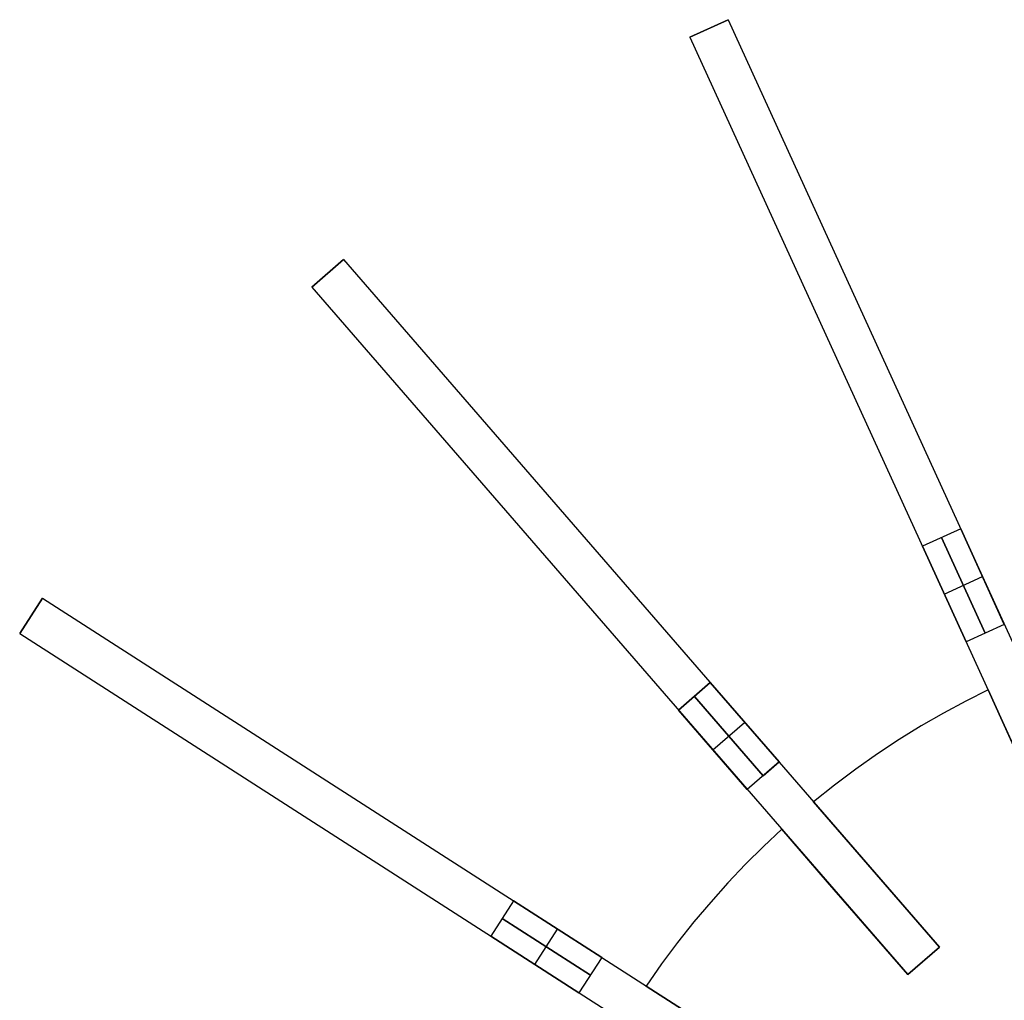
# Model space of a CAD drawing. Header units: millimetres. Extents: x 275 to 1185, y -315 to 588.
# Tile 7 of 15: x 344 to 625, y 273 to 553. Entities that reach past the tile are written whole.
import ezdxf

# ---------------------------------------------------------------- set-up
doc = ezdxf.new("R2010")
doc.units = ezdxf.units.MM

msp = doc.modelspace()

# ---------------------------------------------------------------- linework, layer by layer
for points in [[(546.44, 553.07), (535.53, 548.08)], [(546.44, 553.07), (535.53, 548.08)], [(535.53, 548.08), (546.44, 553.07)], [(546.44, 553.07), (654.45, 316.56)], [(535.53, 548.08), (643.54, 311.58)], [(436.57, 484.49), (427.5, 476.63)], [(436.57, 484.49), (427.5, 476.63)], [(427.5, 476.63), (436.57, 484.49)], [(436.57, 484.49), (606.84, 287.99)], [(427.5, 476.63), (597.77, 280.13)], [(612.91, 407.53), (601.99, 402.54)], [(612.91, 407.53), (601.99, 402.54)], [(625.37, 380.24), (612.91, 407.53)], [(612.91, 407.53), (625.37, 380.24)], [(601.99, 402.54), (614.46, 375.25)], [(614.46, 375.25), (601.99, 402.54)], [(607.45, 405.03), (619.92, 377.75)], [(619.92, 377.75), (607.45, 405.03)], [(608.23, 388.9), (619.14, 393.88)], [(608.23, 388.9), (619.14, 393.88)], [(350.47, 387.73), (343.99, 377.64)], [(350.47, 387.73), (343.99, 377.64)], [(343.99, 377.64), (350.47, 387.73)], [(350.47, 387.73), (569.2, 247.17)], [(625.37, 380.24), (614.46, 375.25)], [(625.37, 380.24), (614.46, 375.25)], [(343.99, 377.64), (562.71, 237.07)], [(541.35, 363.57), (532.28, 355.71)], [(541.35, 363.57), (532.28, 355.71)], [(532.28, 355.71), (541.35, 363.57)], [(561, 340.9), (541.35, 363.57)], [(541.35, 363.57), (561, 340.9)], [(620.72, 361.54), (614.33, 358.32), (607.97, 354.89), (601.64, 351.22), (595.35, 347.33), (589.12, 343.22), (582.96, 338.88), (576.87, 334.3), (570.87, 329.5)], [(620.72, 361.54), (614.33, 358.32), (607.97, 354.89), (601.64, 351.22), (595.35, 347.33), (589.12, 343.22), (582.96, 338.88), (576.87, 334.3), (570.87, 329.5)], [(620.72, 361.54), (614.33, 358.32), (607.97, 354.89), (601.64, 351.22), (595.35, 347.33), (589.12, 343.22), (582.96, 338.88), (576.87, 334.3), (570.87, 329.5)], [(620.72, 361.54), (614.33, 358.32), (607.97, 354.89), (601.64, 351.22), (595.35, 347.33), (589.12, 343.22), (582.96, 338.88), (576.87, 334.3), (570.87, 329.5)], [(620.72, 361.54), (614.33, 358.32), (607.97, 354.89), (601.64, 351.22), (595.35, 347.33), (589.12, 343.22), (582.96, 338.88), (576.87, 334.3), (570.87, 329.5)], [(620.72, 361.54), (614.33, 358.32), (607.97, 354.89), (601.64, 351.22), (595.35, 347.33), (589.12, 343.22), (582.96, 338.88), (576.87, 334.3), (570.87, 329.5)], [(620.72, 361.54), (629, 343.42)], [(629, 343.42), (620.72, 361.54)], [(620.72, 361.54), (629, 343.42)], [(629, 343.42), (620.72, 361.54)], [(536.82, 359.64), (556.46, 336.97)], [(556.46, 336.97), (536.82, 359.64)], [(532.28, 355.71), (551.93, 333.04)], [(551.93, 333.04), (532.28, 355.71)], [(542.1, 344.37), (551.17, 352.23)], [(542.1, 344.37), (551.17, 352.23)], [(561, 340.9), (551.93, 333.04)], [(561, 340.9), (551.93, 333.04)], [(556.46, 336.97), (561, 340.9)], [(583.92, 314.44), (570.87, 329.5)], [(570.87, 329.5), (583.92, 314.44)], [(583.92, 314.44), (570.87, 329.5)], [(570.87, 329.5), (583.92, 314.44)], [(561.8, 321.65), (556.58, 316.76), (551.44, 311.67), (546.4, 306.37), (541.46, 300.87), (536.64, 295.16), (531.95, 289.26), (527.4, 283.16), (522.99, 276.86)], [(561.8, 321.65), (556.58, 316.76), (551.44, 311.67), (546.4, 306.37), (541.46, 300.87), (536.64, 295.16), (531.95, 289.26), (527.4, 283.16), (522.99, 276.86)], [(561.8, 321.65), (556.58, 316.76), (551.44, 311.67), (546.4, 306.37), (541.46, 300.87), (536.64, 295.16), (531.95, 289.26), (527.4, 283.16), (522.99, 276.86)], [(561.8, 321.65), (556.58, 316.76), (551.44, 311.67), (546.4, 306.37), (541.46, 300.87), (536.64, 295.16), (531.95, 289.26), (527.4, 283.16), (522.99, 276.86)], [(561.8, 321.65), (556.58, 316.76), (551.44, 311.67), (546.4, 306.37), (541.46, 300.87), (536.64, 295.16), (531.95, 289.26), (527.4, 283.16), (522.99, 276.86)], [(561.8, 321.65), (556.58, 316.76), (551.44, 311.67), (546.4, 306.37), (541.46, 300.87), (536.64, 295.16), (531.95, 289.26), (527.4, 283.16), (522.99, 276.86)], [(561.8, 321.65), (574.85, 306.59)], [(574.85, 306.59), (561.8, 321.65)], [(561.8, 321.65), (574.85, 306.59)], [(574.85, 306.59), (561.8, 321.65)], [(606.84, 287.99), (583.92, 314.44)], [(583.92, 314.44), (606.84, 287.99)], [(606.84, 287.99), (583.92, 314.44)], [(583.92, 314.44), (606.84, 287.99)], [(574.85, 306.59), (597.77, 280.13)], [(597.77, 280.13), (574.85, 306.59)], [(574.85, 306.59), (597.77, 280.13)], [(597.77, 280.13), (574.85, 306.59)], [(485.07, 301.23), (478.59, 291.13)], [(485.07, 301.23), (478.59, 291.13)], [(510.31, 285.01), (485.07, 301.23)], [(485.07, 301.23), (510.31, 285.01)], [(481.83, 296.18), (507.07, 279.96)], [(507.07, 279.96), (481.83, 296.18)], [(491.21, 283.02), (497.69, 293.12)], [(491.21, 283.02), (497.69, 293.12)], [(478.59, 291.13), (503.82, 274.91)], [(503.82, 274.91), (478.59, 291.13)], [(597.77, 280.13), (606.84, 287.99)], [(606.84, 287.99), (597.77, 280.13)], [(606.84, 287.99), (597.77, 280.13)], [(606.84, 287.99), (597.77, 280.13)], [(597.77, 280.13), (606.84, 287.99)], [(510.31, 285.01), (503.82, 274.91)], [(510.31, 285.01), (503.82, 274.91)], [(539.76, 266.09), (522.99, 276.86)], [(522.99, 276.86), (539.76, 266.09)], [(539.76, 266.09), (522.99, 276.86)], [(522.99, 276.86), (539.76, 266.09)]]:
    msp.add_lwpolyline(points)
at = {"extrusion": (0.909632, 0.415415, 6.32538e-15)}
msp.add_lwpolyline([(116.09, 74), (121.55, 73.91), (127.01, 73.63), (132.45, 73.16), (137.87, 72.51), (143.27, 71.67), (148.64, 70.65), (153.97, 69.45), (159.25, 68.07), (164.49, 66.5), (169.67, 64.76), (174.78, 62.84), (179.83, 60.75), (184.8, 58.49), (189.7, 56.06), (194.5, 53.47), (199.22, 50.71), (203.84, 47.79), (208.36, 44.72), (212.76, 41.49), (217.06, 38.11), (221.24, 34.59), (225.3, 30.93), (229.22, 27.14), (233.02, 23.21), (236.68, 19.15), (240.2, 14.97), (243.58, 10.68), (246.8, 6.27), (249.88, 1.75), (252.79, -2.87), (255.55, -7.58), (258.15, -12.39), (260.58, -17.28), (262.84, -22.26), (264.93, -27.3), (266.85, -32.42), (268.59, -37.6), (270.15, -42.83), (271.54, -48.12), (272.74, -53.45), (273.76, -58.81), (274.6, -64.21), (275.25, -69.64), (275.71, -75.08), (275.99, -80.54), (276.09, -86)], dxfattribs=at)
at = {"extrusion": (1, 0, 0)}
for points in [[(553.07, -86), (553.07, -230)], [(550.58, -230), (550.58, -86)], [(548.08, -230), (548.08, -86)], [(484.49, -86), (484.49, -230)], [(480.56, -230), (480.56, -86)], [(476.63, -230), (476.63, -86)], [(434.82, 71.16), (434.82, -387.16)], [(429.83, 71.16), (429.83, -387.16)], [(387.73, -86), (387.73, -230)], [(386.24, 71.16), (386.24, -387.16)], [(382.68, -230), (382.68, -86)], [(377.64, -230), (377.64, -86)], [(378.38, 71.16), (378.38, -387.16)], [(361.54, -320), (361.54, -308)], [(361.54, -8), (361.54, 4)], [(329.5, -320), (329.5, -308)], [(329.5, -8), (329.5, 4)], [(321.65, -320), (321.65, -308)], [(321.65, -8), (321.65, 4)], [(317.45, 71.16), (317.45, -387.16)], [(307.35, 71.16), (307.35, -387.16)], [(287.99, -308), (287.99, -8)], [(284.06, -8), (284.06, -308)], [(280.13, -8), (280.13, -308)], [(276.86, -320), (276.86, -308)], [(276.86, -8), (276.86, 4)]]:
    msp.add_lwpolyline(points, dxfattribs=at)
at = {"extrusion": (0.909632, 0.415415, 1.66292e-14)}
msp.add_lwpolyline([(276.09, -230), (275.99, -235.46), (275.71, -240.92), (275.25, -246.36), (274.6, -251.79), (273.76, -257.19), (272.74, -262.55), (271.54, -267.88), (270.15, -273.17), (268.59, -278.4), (266.85, -283.58), (264.93, -288.7), (262.84, -293.74), (260.58, -298.72), (258.15, -303.61), (255.55, -308.42), (252.79, -313.13), (249.88, -317.75), (246.8, -322.27), (243.58, -326.68), (240.2, -330.97), (236.68, -335.15), (233.02, -339.21), (229.22, -343.14), (225.3, -346.93), (221.24, -350.59), (217.06, -354.11), (212.76, -357.49), (208.36, -360.72), (203.84, -363.79), (199.22, -366.71), (194.5, -369.47), (189.7, -372.06), (184.8, -374.49), (179.83, -376.75), (174.78, -378.84), (169.67, -380.76), (164.49, -382.5), (159.25, -384.07), (153.97, -385.45), (148.64, -386.65), (143.27, -387.67), (137.87, -388.51), (132.45, -389.16), (127.01, -389.63), (121.55, -389.91), (116.09, -390)], dxfattribs=at)
at = {"extrusion": (0.909632, 0.415415, 2.39414e-17)}
msp.add_lwpolyline([(276.09, -86), (275.99, -80.54), (275.71, -75.08), (275.25, -69.64), (274.6, -64.21), (273.76, -58.81), (272.74, -53.45), (271.54, -48.12), (270.15, -42.83), (268.59, -37.6), (266.85, -32.42), (264.93, -27.3), (262.84, -22.26), (260.58, -17.28), (258.15, -12.39), (255.55, -7.58), (252.79, -2.87), (249.88, 1.75), (246.8, 6.27), (243.58, 10.68), (240.2, 14.97), (236.68, 19.15), (233.02, 23.21), (229.22, 27.14), (225.3, 30.93), (221.24, 34.59), (217.06, 38.11), (212.76, 41.49), (208.36, 44.72), (203.84, 47.79), (199.22, 50.71), (194.5, 53.47), (189.7, 56.06), (184.8, 58.49), (179.83, 60.75), (174.78, 62.84), (169.67, 64.76), (164.49, 66.5), (159.25, 68.07), (153.97, 69.45), (148.64, 70.65), (143.27, 71.67), (137.87, 72.51), (132.45, 73.16), (127.01, 73.63), (121.55, 73.91), (116.09, 74)], dxfattribs=at)
at = {"extrusion": (0.909632, 0.415415, 1.06641e-15)}
msp.add_lwpolyline([(116.09, -390), (121.55, -389.91), (127.01, -389.63), (132.45, -389.16), (137.87, -388.51), (143.27, -387.67), (148.64, -386.65), (153.97, -385.45), (159.25, -384.07), (164.49, -382.5), (169.67, -380.76), (174.78, -378.84), (179.83, -376.75), (184.8, -374.49), (189.7, -372.06), (194.5, -369.47), (199.22, -366.71), (203.84, -363.79), (208.36, -360.72), (212.76, -357.49), (217.06, -354.11), (221.24, -350.59), (225.3, -346.93), (229.22, -343.14), (233.02, -339.21), (236.68, -335.15), (240.2, -330.97), (243.58, -326.68), (246.8, -322.27), (249.88, -317.75), (252.79, -313.13), (255.55, -308.42), (258.15, -303.61), (260.58, -298.72), (262.84, -293.74), (264.93, -288.7), (266.85, -283.58), (268.59, -278.4), (270.15, -273.17), (271.54, -267.88), (272.74, -262.55), (273.76, -257.19), (274.6, -251.79), (275.25, -246.36), (275.71, -240.92), (275.99, -235.46), (276.09, -230)], dxfattribs=at)
at = {"extrusion": (0.909632, 0.415415, 8.35985e-15)}
msp.add_lwpolyline([(276.09, -86), (275.99, -80.54), (275.71, -75.08), (275.25, -69.64), (274.6, -64.21), (273.76, -58.81), (272.74, -53.45), (271.54, -48.12), (270.15, -42.83), (268.59, -37.6), (266.85, -32.42), (264.93, -27.3), (262.84, -22.26), (260.58, -17.28), (258.15, -12.39), (255.55, -7.58), (252.79, -2.87), (249.88, 1.75), (246.8, 6.27), (243.58, 10.68), (240.2, 14.97), (236.68, 19.15), (233.02, 23.21), (229.22, 27.14), (225.3, 30.93), (221.24, 34.59), (217.06, 38.11), (212.76, 41.49), (208.36, 44.72), (203.84, 47.79), (199.22, 50.71), (194.5, 53.47), (189.7, 56.06), (184.8, 58.49), (179.83, 60.75), (174.78, 62.84), (169.67, 64.76), (164.49, 66.5), (159.25, 68.07), (153.97, 69.45), (148.64, 70.65), (143.27, 71.67), (137.87, 72.51), (132.45, 73.16), (127.01, 73.63), (121.55, 73.91), (116.09, 74)], dxfattribs=at)
at = {"extrusion": (0.909632, 0.415415, 9.68909e-15)}
msp.add_lwpolyline([(116.09, -390), (121.55, -389.91), (127.01, -389.63), (132.45, -389.16), (137.87, -388.51), (143.27, -387.67), (148.64, -386.65), (153.97, -385.45), (159.25, -384.07), (164.49, -382.5), (169.67, -380.76), (174.78, -378.84), (179.83, -376.75), (184.8, -374.49), (189.7, -372.06), (194.5, -369.47), (199.22, -366.71), (203.84, -363.79), (208.36, -360.72), (212.76, -357.49), (217.06, -354.11), (221.24, -350.59), (225.3, -346.93), (229.22, -343.14), (233.02, -339.21), (236.68, -335.15), (240.2, -330.97), (243.58, -326.68), (246.8, -322.27), (249.88, -317.75), (252.79, -313.13), (255.55, -308.42), (258.15, -303.61), (260.58, -298.72), (262.84, -293.74), (264.93, -288.7), (266.85, -283.58), (268.59, -278.4), (270.15, -273.17), (271.54, -267.88), (272.74, -262.55), (273.76, -257.19), (274.6, -251.79), (275.25, -246.36), (275.71, -240.92), (275.99, -235.46), (276.09, -230)], dxfattribs=at)
at = {"extrusion": (0.75575, 0.654861, 9.37071e-16)}
msp.add_lwpolyline([(-79.74, 74), (-74.28, 73.91), (-68.82, 73.63), (-63.38, 73.16), (-57.96, 72.51), (-52.56, 71.67), (-47.19, 70.65), (-41.86, 69.45), (-36.58, 68.07), (-31.34, 66.5), (-26.16, 64.76), (-21.05, 62.84), (-16, 60.75), (-11.03, 58.49), (-6.13, 56.06), (-1.33, 53.47), (3.39, 50.71), (8.01, 47.79), (12.53, 44.72), (16.93, 41.49), (21.23, 38.11), (25.41, 34.59), (29.47, 30.93), (33.39, 27.14), (37.19, 23.21), (40.85, 19.15), (44.37, 14.97), (47.75, 10.68), (50.97, 6.27), (54.05, 1.75), (56.96, -2.87), (59.72, -7.58), (62.32, -12.39), (64.75, -17.28), (67.01, -22.26), (69.1, -27.3), (71.02, -32.42), (72.76, -37.6), (74.32, -42.83), (75.71, -48.12), (76.91, -53.45), (77.93, -58.81), (78.77, -64.21), (79.42, -69.64), (79.88, -75.08), (80.16, -80.54), (80.26, -86)], dxfattribs=at)
at = {"extrusion": (0.75575, 0.654861, -1.85683e-15)}
msp.add_lwpolyline([(80.26, -230), (80.16, -235.46), (79.88, -240.92), (79.42, -246.36), (78.77, -251.79), (77.93, -257.19), (76.91, -262.55), (75.71, -267.88), (74.32, -273.17), (72.76, -278.4), (71.02, -283.58), (69.1, -288.7), (67.01, -293.74), (64.75, -298.72), (62.32, -303.61), (59.72, -308.42), (56.96, -313.13), (54.05, -317.75), (50.97, -322.27), (47.75, -326.68), (44.37, -330.97), (40.85, -335.15), (37.19, -339.21), (33.39, -343.14), (29.47, -346.93), (25.41, -350.59), (21.23, -354.11), (16.93, -357.49), (12.53, -360.72), (8.01, -363.79), (3.39, -366.71), (-1.33, -369.47), (-6.13, -372.06), (-11.03, -374.49), (-16, -376.75), (-21.05, -378.84), (-26.16, -380.76), (-31.34, -382.5), (-36.58, -384.07), (-41.86, -385.45), (-47.19, -386.65), (-52.56, -387.67), (-57.96, -388.51), (-63.38, -389.16), (-68.82, -389.63), (-74.28, -389.91), (-79.74, -390)], dxfattribs=at)
at = {"extrusion": (0.75575, 0.654861, 4.97238e-17)}
msp.add_lwpolyline([(80.26, -86), (80.16, -80.54), (79.88, -75.08), (79.42, -69.64), (78.77, -64.21), (77.93, -58.81), (76.91, -53.45), (75.71, -48.12), (74.32, -42.83), (72.76, -37.6), (71.02, -32.42), (69.1, -27.3), (67.01, -22.26), (64.75, -17.28), (62.32, -12.39), (59.72, -7.58), (56.96, -2.87), (54.05, 1.75), (50.97, 6.27), (47.75, 10.68), (44.37, 14.97), (40.85, 19.15), (37.19, 23.21), (33.39, 27.14), (29.47, 30.93), (25.41, 34.59), (21.23, 38.11), (16.93, 41.49), (12.53, 44.72), (8.01, 47.79), (3.39, 50.71), (-1.33, 53.47), (-6.13, 56.06), (-11.03, 58.49), (-16, 60.75), (-21.05, 62.84), (-26.16, 64.76), (-31.34, 66.5), (-36.58, 68.07), (-41.86, 69.45), (-47.19, 70.65), (-52.56, 71.67), (-57.96, 72.51), (-63.38, 73.16), (-68.82, 73.63), (-74.28, 73.91), (-79.74, 74)], dxfattribs=at)
at = {"extrusion": (0.75575, 0.654861, 3.23227e-16)}
msp.add_lwpolyline([(-79.74, -390), (-74.28, -389.91), (-68.82, -389.63), (-63.38, -389.16), (-57.96, -388.51), (-52.56, -387.67), (-47.19, -386.65), (-41.86, -385.45), (-36.58, -384.07), (-31.34, -382.5), (-26.16, -380.76), (-21.05, -378.84), (-16, -376.75), (-11.03, -374.49), (-6.13, -372.06), (-1.33, -369.47), (3.39, -366.71), (8.01, -363.79), (12.53, -360.72), (16.93, -357.49), (21.23, -354.11), (25.41, -350.59), (29.47, -346.93), (33.39, -343.14), (37.19, -339.21), (40.85, -335.15), (44.37, -330.97), (47.75, -326.68), (50.97, -322.27), (54.05, -317.75), (56.96, -313.13), (59.72, -308.42), (62.32, -303.61), (64.75, -298.72), (67.01, -293.74), (69.1, -288.7), (71.02, -283.58), (72.76, -278.4), (74.32, -273.17), (75.71, -267.88), (76.91, -262.55), (77.93, -257.19), (78.77, -251.79), (79.42, -246.36), (79.88, -240.92), (80.16, -235.46), (80.26, -230)], dxfattribs=at)
at = {"extrusion": (0.75575, 0.654861, 9.76135e-16)}
msp.add_lwpolyline([(80.26, -86), (80.16, -80.54), (79.88, -75.08), (79.42, -69.64), (78.77, -64.21), (77.93, -58.81), (76.91, -53.45), (75.71, -48.12), (74.32, -42.83), (72.76, -37.6), (71.02, -32.42), (69.1, -27.3), (67.01, -22.26), (64.75, -17.28), (62.32, -12.39), (59.72, -7.58), (56.96, -2.87), (54.05, 1.75), (50.97, 6.27), (47.75, 10.68), (44.37, 14.97), (40.85, 19.15), (37.19, 23.21), (33.39, 27.14), (29.47, 30.93), (25.41, 34.59), (21.23, 38.11), (16.93, 41.49), (12.53, 44.72), (8.01, 47.79), (3.39, 50.71), (-1.33, 53.47), (-6.13, 56.06), (-11.03, 58.49), (-16, 60.75), (-21.05, 62.84), (-26.16, 64.76), (-31.34, 66.5), (-36.58, 68.07), (-41.86, 69.45), (-47.19, 70.65), (-52.56, 71.67), (-57.96, 72.51), (-63.38, 73.16), (-68.82, 73.63), (-74.28, 73.91), (-79.74, 74)], dxfattribs=at)
at = {"extrusion": (0.75575, 0.654861, -1.81657e-15)}
msp.add_lwpolyline([(-79.74, -390), (-74.28, -389.91), (-68.82, -389.63), (-63.38, -389.16), (-57.96, -388.51), (-52.56, -387.67), (-47.19, -386.65), (-41.86, -385.45), (-36.58, -384.07), (-31.34, -382.5), (-26.16, -380.76), (-21.05, -378.84), (-16, -376.75), (-11.03, -374.49), (-6.13, -372.06), (-1.33, -369.47), (3.39, -366.71), (8.01, -363.79), (12.53, -360.72), (16.93, -357.49), (21.23, -354.11), (25.41, -350.59), (29.47, -346.93), (33.39, -343.14), (37.19, -339.21), (40.85, -335.15), (44.37, -330.97), (47.75, -326.68), (50.97, -322.27), (54.05, -317.75), (56.96, -313.13), (59.72, -308.42), (62.32, -303.61), (64.75, -298.72), (67.01, -293.74), (69.1, -288.7), (71.02, -283.58), (72.76, -278.4), (74.32, -273.17), (75.71, -267.88), (76.91, -262.55), (77.93, -257.19), (78.77, -251.79), (79.42, -246.36), (79.88, -240.92), (80.16, -235.46), (80.26, -230)], dxfattribs=at)
at = {"extrusion": (0.540641, 0.841254, 4.96931e-16)}
msp.add_lwpolyline([(-245.21, 74), (-239.75, 73.91), (-234.29, 73.63), (-228.85, 73.16), (-223.43, 72.51), (-218.03, 71.67), (-212.66, 70.65), (-207.33, 69.45), (-202.05, 68.07), (-196.81, 66.5), (-191.63, 64.76), (-186.52, 62.84), (-181.47, 60.75), (-176.5, 58.49), (-171.6, 56.06), (-166.8, 53.47), (-162.08, 50.71), (-157.46, 47.79), (-152.94, 44.72), (-148.54, 41.49), (-144.24, 38.11), (-140.06, 34.59), (-136.01, 30.93), (-132.08, 27.14), (-128.28, 23.21), (-124.62, 19.15), (-121.1, 14.97), (-117.72, 10.68), (-114.5, 6.27), (-111.42, 1.75), (-108.51, -2.87), (-105.75, -7.58), (-103.15, -12.39), (-100.72, -17.28), (-98.46, -22.26), (-96.37, -27.3), (-94.45, -32.42), (-92.71, -37.6), (-91.15, -42.83), (-89.76, -48.12), (-88.56, -53.45), (-87.54, -58.81), (-86.7, -64.21), (-86.05, -69.64), (-85.59, -75.08), (-85.31, -80.54), (-85.21, -86)], dxfattribs=at)
at = {"extrusion": (0.540641, 0.841254, 5.17999e-15)}
msp.add_lwpolyline([(-85.21, -230), (-85.31, -235.46), (-85.59, -240.92), (-86.05, -246.36), (-86.7, -251.79), (-87.54, -257.19), (-88.56, -262.55), (-89.76, -267.88), (-91.15, -273.17), (-92.71, -278.4), (-94.45, -283.58), (-96.37, -288.7), (-98.46, -293.74), (-100.72, -298.72), (-103.15, -303.61), (-105.75, -308.42), (-108.51, -313.13), (-111.42, -317.75), (-114.5, -322.27), (-117.72, -326.68), (-121.1, -330.97), (-124.62, -335.15), (-128.28, -339.21), (-132.08, -343.14), (-136.01, -346.93), (-140.06, -350.59), (-144.24, -354.11), (-148.54, -357.49), (-152.94, -360.72), (-157.46, -363.79), (-162.08, -366.71), (-166.8, -369.47), (-171.6, -372.06), (-176.5, -374.49), (-181.47, -376.75), (-186.52, -378.84), (-191.63, -380.76), (-196.81, -382.5), (-202.05, -384.07), (-207.33, -385.45), (-212.66, -386.65), (-218.03, -387.67), (-223.43, -388.51), (-228.85, -389.16), (-234.29, -389.63), (-239.75, -389.91), (-245.21, -390)], dxfattribs=at)
at = {"extrusion": (0.540641, 0.841254, 4.02143e-16)}
msp.add_lwpolyline([(-85.21, -86), (-85.31, -80.54), (-85.59, -75.08), (-86.05, -69.64), (-86.7, -64.21), (-87.54, -58.81), (-88.56, -53.45), (-89.76, -48.12), (-91.15, -42.83), (-92.71, -37.6), (-94.45, -32.42), (-96.37, -27.3), (-98.46, -22.26), (-100.72, -17.28), (-103.15, -12.39), (-105.75, -7.58), (-108.51, -2.87), (-111.42, 1.75), (-114.5, 6.27), (-117.72, 10.68), (-121.1, 14.97), (-124.62, 19.15), (-128.28, 23.21), (-132.08, 27.14), (-136.01, 30.93), (-140.06, 34.59), (-144.24, 38.11), (-148.54, 41.49), (-152.94, 44.72), (-157.46, 47.79), (-162.08, 50.71), (-166.8, 53.47), (-171.6, 56.06), (-176.5, 58.49), (-181.47, 60.75), (-186.52, 62.84), (-191.63, 64.76), (-196.81, 66.5), (-202.05, 68.07), (-207.33, 69.45), (-212.66, 70.65), (-218.03, 71.67), (-223.43, 72.51), (-228.85, 73.16), (-234.29, 73.63), (-239.75, 73.91), (-245.21, 74)], dxfattribs=at)
at = {"extrusion": (0.540641, 0.841254, 5.87654e-16)}
msp.add_lwpolyline([(-245.21, -390), (-239.75, -389.91), (-234.29, -389.63), (-228.85, -389.16), (-223.43, -388.51), (-218.03, -387.67), (-212.66, -386.65), (-207.33, -385.45), (-202.05, -384.07), (-196.81, -382.5), (-191.63, -380.76), (-186.52, -378.84), (-181.47, -376.75), (-176.5, -374.49), (-171.6, -372.06), (-166.8, -369.47), (-162.08, -366.71), (-157.46, -363.79), (-152.94, -360.72), (-148.54, -357.49), (-144.24, -354.11), (-140.06, -350.59), (-136.01, -346.93), (-132.08, -343.14), (-128.28, -339.21), (-124.62, -335.15), (-121.1, -330.97), (-117.72, -326.68), (-114.5, -322.27), (-111.42, -317.75), (-108.51, -313.13), (-105.75, -308.42), (-103.15, -303.61), (-100.72, -298.72), (-98.46, -293.74), (-96.37, -288.7), (-94.45, -283.58), (-92.71, -278.4), (-91.15, -273.17), (-89.76, -267.88), (-88.56, -262.55), (-87.54, -257.19), (-86.7, -251.79), (-86.05, -246.36), (-85.59, -240.92), (-85.31, -235.46), (-85.21, -230)], dxfattribs=at)
at = {"extrusion": (0.909632, 0.415415, -1.3761e-15)}
msp.add_lwpolyline([(16.09, -320), (16.13, -322.39), (16.25, -324.78), (16.45, -327.16), (16.74, -329.53), (17.1, -331.89), (17.55, -334.24), (18.08, -336.57), (18.68, -338.89), (19.37, -341.18), (20.13, -343.44), (20.97, -345.68), (21.88, -347.89), (22.87, -350.06), (23.93, -352.2), (25.07, -354.31), (26.28, -356.37), (27.55, -358.39), (28.9, -360.37), (30.31, -362.3), (31.79, -364.18), (33.33, -366), (34.93, -367.78), (36.59, -369.5), (38.31, -371.16), (40.08, -372.76), (41.91, -374.3), (43.79, -375.78), (45.72, -377.19), (47.7, -378.53), (49.72, -379.81), (51.78, -381.02), (53.88, -382.15), (56.02, -383.22), (58.2, -384.2), (60.41, -385.12), (62.65, -385.96), (64.91, -386.72), (67.2, -387.4), (69.51, -388.01), (71.85, -388.54), (74.19, -388.98), (76.56, -389.35), (78.93, -389.63), (81.31, -389.84), (83.7, -389.96), (86.09, -390)], dxfattribs=at)
at = {"extrusion": (0.540641, 0.841254, 1.18965e-15)}
msp.add_lwpolyline([(-85.21, -86), (-85.31, -80.54), (-85.59, -75.08), (-86.05, -69.64), (-86.7, -64.21), (-87.54, -58.81), (-88.56, -53.45), (-89.76, -48.12), (-91.15, -42.83), (-92.71, -37.6), (-94.45, -32.42), (-96.37, -27.3), (-98.46, -22.26), (-100.72, -17.28), (-103.15, -12.39), (-105.75, -7.58), (-108.51, -2.87), (-111.42, 1.75), (-114.5, 6.27), (-117.72, 10.68), (-121.1, 14.97), (-124.62, 19.15), (-128.28, 23.21), (-132.08, 27.14), (-136.01, 30.93), (-140.06, 34.59), (-144.24, 38.11), (-148.54, 41.49), (-152.94, 44.72), (-157.46, 47.79), (-162.08, 50.71), (-166.8, 53.47), (-171.6, 56.06), (-176.5, 58.49), (-181.47, 60.75), (-186.52, 62.84), (-191.63, 64.76), (-196.81, 66.5), (-202.05, 68.07), (-207.33, 69.45), (-212.66, 70.65), (-218.03, 71.67), (-223.43, 72.51), (-228.85, 73.16), (-234.29, 73.63), (-239.75, 73.91), (-245.21, 74)], dxfattribs=at)
at = {"extrusion": (0.540641, 0.841254, 2.0538e-15)}
msp.add_lwpolyline([(-245.21, -390), (-239.75, -389.91), (-234.29, -389.63), (-228.85, -389.16), (-223.43, -388.51), (-218.03, -387.67), (-212.66, -386.65), (-207.33, -385.45), (-202.05, -384.07), (-196.81, -382.5), (-191.63, -380.76), (-186.52, -378.84), (-181.47, -376.75), (-176.5, -374.49), (-171.6, -372.06), (-166.8, -369.47), (-162.08, -366.71), (-157.46, -363.79), (-152.94, -360.72), (-148.54, -357.49), (-144.24, -354.11), (-140.06, -350.59), (-136.01, -346.93), (-132.08, -343.14), (-128.28, -339.21), (-124.62, -335.15), (-121.1, -330.97), (-117.72, -326.68), (-114.5, -322.27), (-111.42, -317.75), (-108.51, -313.13), (-105.75, -308.42), (-103.15, -303.61), (-100.72, -298.72), (-98.46, -293.74), (-96.37, -288.7), (-94.45, -283.58), (-92.71, -278.4), (-91.15, -273.17), (-89.76, -267.88), (-88.56, -262.55), (-87.54, -257.19), (-86.7, -251.79), (-86.05, -246.36), (-85.59, -240.92), (-85.31, -235.46), (-85.21, -230)], dxfattribs=at)
at = {"extrusion": (0.909632, 0.415415, 2.09837e-15)}
msp.add_lwpolyline([(86.09, 74), (83.7, 73.96), (81.31, 73.84), (78.93, 73.63), (76.56, 73.35), (74.19, 72.98), (71.85, 72.54), (69.51, 72.01), (67.2, 71.4), (64.91, 70.72), (62.65, 69.96), (60.41, 69.12), (58.2, 68.2), (56.02, 67.22), (53.88, 66.15), (51.78, 65.02), (49.72, 63.81), (47.7, 62.53), (45.72, 61.19), (43.79, 59.78), (41.91, 58.3), (40.08, 56.76), (38.31, 55.16), (36.59, 53.5), (34.93, 51.78), (33.33, 50), (31.79, 48.18), (30.31, 46.3), (28.9, 44.37), (27.55, 42.39), (26.28, 40.37), (25.07, 38.31), (23.93, 36.2), (22.87, 34.06), (21.88, 31.89), (20.97, 29.68), (20.13, 27.44), (19.37, 25.18), (18.68, 22.89), (18.08, 20.57), (17.55, 18.24), (17.1, 15.89), (16.74, 13.53), (16.45, 11.16), (16.25, 8.78), (16.13, 6.39), (16.09, 4)], dxfattribs=at)
at = {"extrusion": (0.909632, 0.415415, -2.02722e-15)}
msp.add_lwpolyline([(16.09, -320), (16.13, -322.39), (16.25, -324.78), (16.45, -327.16), (16.74, -329.53), (17.1, -331.89), (17.55, -334.24), (18.08, -336.57), (18.68, -338.89), (19.37, -341.18), (20.13, -343.44), (20.97, -345.68), (21.88, -347.89), (22.87, -350.06), (23.93, -352.2), (25.07, -354.31), (26.28, -356.37), (27.55, -358.39), (28.9, -360.37), (30.31, -362.3), (31.79, -364.18), (33.33, -366), (34.93, -367.78), (36.59, -369.5), (38.31, -371.16), (40.08, -372.76), (41.91, -374.3), (43.79, -375.78), (45.72, -377.19), (47.7, -378.53), (49.72, -379.81), (51.78, -381.02), (53.88, -382.15), (56.02, -383.22), (58.2, -384.2), (60.41, -385.12), (62.65, -385.96), (64.91, -386.72), (67.2, -387.4), (69.51, -388.01), (71.85, -388.54), (74.19, -388.98), (76.56, -389.35), (78.93, -389.63), (81.31, -389.84), (83.7, -389.96), (86.09, -390)], dxfattribs=at)
at = {"extrusion": (0.909632, 0.415415, 2.16325e-15)}
msp.add_lwpolyline([(86.09, 74), (83.7, 73.96), (81.31, 73.84), (78.93, 73.63), (76.56, 73.35), (74.19, 72.98), (71.85, 72.54), (69.51, 72.01), (67.2, 71.4), (64.91, 70.72), (62.65, 69.96), (60.41, 69.12), (58.2, 68.2), (56.02, 67.22), (53.88, 66.15), (51.78, 65.02), (49.72, 63.81), (47.7, 62.53), (45.72, 61.19), (43.79, 59.78), (41.91, 58.3), (40.08, 56.76), (38.31, 55.16), (36.59, 53.5), (34.93, 51.78), (33.33, 50), (31.79, 48.18), (30.31, 46.3), (28.9, 44.37), (27.55, 42.39), (26.28, 40.37), (25.07, 38.31), (23.93, 36.2), (22.87, 34.06), (21.88, 31.89), (20.97, 29.68), (20.13, 27.44), (19.37, 25.18), (18.68, 22.89), (18.08, 20.57), (17.55, 18.24), (17.1, 15.89), (16.74, 13.53), (16.45, 11.16), (16.25, 8.78), (16.13, 6.39), (16.09, 4)], dxfattribs=at)
at = {"extrusion": (0.909632, 0.415415, -4.11043e-15)}
msp.add_lwpolyline([(16.09, -320), (16.13, -322.39), (16.25, -324.78), (16.45, -327.16), (16.74, -329.53), (17.1, -331.89), (17.55, -334.24), (18.08, -336.57), (18.68, -338.89), (19.37, -341.18), (20.13, -343.44), (20.97, -345.68), (21.88, -347.89), (22.87, -350.06), (23.93, -352.2), (25.07, -354.31), (26.28, -356.37), (27.55, -358.39), (28.9, -360.37), (30.31, -362.3), (31.79, -364.18), (33.33, -366), (34.93, -367.78), (36.59, -369.5), (38.31, -371.16), (40.08, -372.76), (41.91, -374.3), (43.79, -375.78), (45.72, -377.19), (47.7, -378.53), (49.72, -379.81), (51.78, -381.02), (53.88, -382.15), (56.02, -383.22), (58.2, -384.2), (60.41, -385.12), (62.65, -385.96), (64.91, -386.72), (67.2, -387.4), (69.51, -388.01), (71.85, -388.54), (74.19, -388.98), (76.56, -389.35), (78.93, -389.63), (81.31, -389.84), (83.7, -389.96), (86.09, -390)], dxfattribs=at)
at = {"extrusion": (0.75575, 0.654861, 8.53733e-16)}
msp.add_lwpolyline([(-179.74, 4), (-179.7, 6.39), (-179.58, 8.78), (-179.38, 11.16), (-179.09, 13.53), (-178.73, 15.89), (-178.28, 18.24), (-177.75, 20.57), (-177.15, 22.89), (-176.46, 25.18), (-175.7, 27.44), (-174.86, 29.68), (-173.95, 31.89), (-172.96, 34.06), (-171.89, 36.2), (-170.76, 38.31), (-169.55, 40.37), (-168.28, 42.39), (-166.93, 44.37), (-165.52, 46.3), (-164.04, 48.18), (-162.5, 50), (-160.9, 51.78), (-159.24, 53.5), (-157.52, 55.16), (-155.75, 56.76), (-153.92, 58.3), (-152.04, 59.78), (-150.11, 61.19), (-148.13, 62.53), (-146.11, 63.81), (-144.05, 65.02), (-141.95, 66.15), (-139.81, 67.22), (-137.63, 68.2), (-135.42, 69.12), (-133.18, 69.96), (-130.92, 70.72), (-128.63, 71.4), (-126.32, 72.01), (-123.98, 72.54), (-121.64, 72.98), (-119.27, 73.35), (-116.9, 73.63), (-114.52, 73.84), (-112.13, 73.96), (-109.74, 74)], dxfattribs=at)
at = {"extrusion": (0.75575, 0.654861, -1.01616e-15)}
msp.add_lwpolyline([(-179.74, -320), (-179.7, -322.39), (-179.58, -324.78), (-179.38, -327.16), (-179.09, -329.53), (-178.73, -331.89), (-178.28, -334.24), (-177.75, -336.57), (-177.15, -338.89), (-176.46, -341.18), (-175.7, -343.44), (-174.86, -345.68), (-173.95, -347.89), (-172.96, -350.06), (-171.89, -352.2), (-170.76, -354.31), (-169.55, -356.37), (-168.28, -358.39), (-166.93, -360.37), (-165.52, -362.3), (-164.04, -364.18), (-162.5, -366), (-160.9, -367.78), (-159.24, -369.5), (-157.52, -371.16), (-155.75, -372.76), (-153.92, -374.3), (-152.04, -375.78), (-150.11, -377.19), (-148.13, -378.53), (-146.11, -379.81), (-144.05, -381.02), (-141.95, -382.15), (-139.81, -383.22), (-137.63, -384.2), (-135.42, -385.12), (-133.18, -385.96), (-130.92, -386.72), (-128.63, -387.4), (-126.32, -388.01), (-123.98, -388.54), (-121.64, -388.98), (-119.27, -389.35), (-116.9, -389.63), (-114.52, -389.84), (-112.13, -389.96), (-109.74, -390)], dxfattribs=at)
at = {"extrusion": (0.75575, 0.654861, -2.68783e-15)}
msp.add_lwpolyline([(-109.74, 74), (-112.13, 73.96), (-114.52, 73.84), (-116.9, 73.63), (-119.27, 73.35), (-121.64, 72.98), (-123.98, 72.54), (-126.32, 72.01), (-128.63, 71.4), (-130.92, 70.72), (-133.18, 69.96), (-135.42, 69.12), (-137.63, 68.2), (-139.81, 67.22), (-141.95, 66.15), (-144.05, 65.02), (-146.11, 63.81), (-148.13, 62.53), (-150.11, 61.19), (-152.04, 59.78), (-153.92, 58.3), (-155.75, 56.76), (-157.52, 55.16), (-159.24, 53.5), (-160.9, 51.78), (-162.5, 50), (-164.04, 48.18), (-165.52, 46.3), (-166.93, 44.37), (-168.28, 42.39), (-169.55, 40.37), (-170.76, 38.31), (-171.89, 36.2), (-172.96, 34.06), (-173.95, 31.89), (-174.86, 29.68), (-175.7, 27.44), (-176.46, 25.18), (-177.15, 22.89), (-177.75, 20.57), (-178.28, 18.24), (-178.73, 15.89), (-179.09, 13.53), (-179.38, 11.16), (-179.58, 8.78), (-179.7, 6.39), (-179.74, 4)], dxfattribs=at)
at = {"extrusion": (0.75575, 0.654861, 1.25833e-15)}
msp.add_lwpolyline([(-179.74, -320), (-179.7, -322.39), (-179.58, -324.78), (-179.38, -327.16), (-179.09, -329.53), (-178.73, -331.89), (-178.28, -334.24), (-177.75, -336.57), (-177.15, -338.89), (-176.46, -341.18), (-175.7, -343.44), (-174.86, -345.68), (-173.95, -347.89), (-172.96, -350.06), (-171.89, -352.2), (-170.76, -354.31), (-169.55, -356.37), (-168.28, -358.39), (-166.93, -360.37), (-165.52, -362.3), (-164.04, -364.18), (-162.5, -366), (-160.9, -367.78), (-159.24, -369.5), (-157.52, -371.16), (-155.75, -372.76), (-153.92, -374.3), (-152.04, -375.78), (-150.11, -377.19), (-148.13, -378.53), (-146.11, -379.81), (-144.05, -381.02), (-141.95, -382.15), (-139.81, -383.22), (-137.63, -384.2), (-135.42, -385.12), (-133.18, -385.96), (-130.92, -386.72), (-128.63, -387.4), (-126.32, -388.01), (-123.98, -388.54), (-121.64, -388.98), (-119.27, -389.35), (-116.9, -389.63), (-114.52, -389.84), (-112.13, -389.96), (-109.74, -390)], dxfattribs=at)
at = {"extrusion": (0.75575, 0.654861, 7.06628e-15)}
msp.add_lwpolyline([(-109.74, 74), (-112.13, 73.96), (-114.52, 73.84), (-116.9, 73.63), (-119.27, 73.35), (-121.64, 72.98), (-123.98, 72.54), (-126.32, 72.01), (-128.63, 71.4), (-130.92, 70.72), (-133.18, 69.96), (-135.42, 69.12), (-137.63, 68.2), (-139.81, 67.22), (-141.95, 66.15), (-144.05, 65.02), (-146.11, 63.81), (-148.13, 62.53), (-150.11, 61.19), (-152.04, 59.78), (-153.92, 58.3), (-155.75, 56.76), (-157.52, 55.16), (-159.24, 53.5), (-160.9, 51.78), (-162.5, 50), (-164.04, 48.18), (-165.52, 46.3), (-166.93, 44.37), (-168.28, 42.39), (-169.55, 40.37), (-170.76, 38.31), (-171.89, 36.2), (-172.96, 34.06), (-173.95, 31.89), (-174.86, 29.68), (-175.7, 27.44), (-176.46, 25.18), (-177.15, 22.89), (-177.75, 20.57), (-178.28, 18.24), (-178.73, 15.89), (-179.09, 13.53), (-179.38, 11.16), (-179.58, 8.78), (-179.7, 6.39), (-179.74, 4)], dxfattribs=at)
at = {"extrusion": (0.75575, 0.654861, 1.03982e-15)}
msp.add_lwpolyline([(-179.74, -320), (-179.7, -322.39), (-179.58, -324.78), (-179.38, -327.16), (-179.09, -329.53), (-178.73, -331.89), (-178.28, -334.24), (-177.75, -336.57), (-177.15, -338.89), (-176.46, -341.18), (-175.7, -343.44), (-174.86, -345.68), (-173.95, -347.89), (-172.96, -350.06), (-171.89, -352.2), (-170.76, -354.31), (-169.55, -356.37), (-168.28, -358.39), (-166.93, -360.37), (-165.52, -362.3), (-164.04, -364.18), (-162.5, -366), (-160.9, -367.78), (-159.24, -369.5), (-157.52, -371.16), (-155.75, -372.76), (-153.92, -374.3), (-152.04, -375.78), (-150.11, -377.19), (-148.13, -378.53), (-146.11, -379.81), (-144.05, -381.02), (-141.95, -382.15), (-139.81, -383.22), (-137.63, -384.2), (-135.42, -385.12), (-133.18, -385.96), (-130.92, -386.72), (-128.63, -387.4), (-126.32, -388.01), (-123.98, -388.54), (-121.64, -388.98), (-119.27, -389.35), (-116.9, -389.63), (-114.52, -389.84), (-112.13, -389.96), (-109.74, -390)], dxfattribs=at)
at = {"extrusion": (3e-05, -4.31335e-06, 1)}
msp.add_lwpolyline([(896.68, 136.69), (896.58, 142.49), (896.27, 148.29), (895.77, 154.07), (895.06, 159.84), (894.16, 165.57), (893.05, 171.27), (891.75, 176.92), (890.25, 182.53), (888.55, 188.08), (886.67, 193.57), (884.59, 198.99), (882.33, 204.34), (879.88, 209.6), (877.25, 214.78), (874.44, 219.86), (871.46, 224.84), (868.31, 229.71), (864.98, 234.47), (861.5, 239.11), (857.85, 243.62), (854.05, 248.01), (850.1, 252.26), (846, 256.37), (841.76, 260.34), (837.39, 264.16), (832.88, 267.82), (828.26, 271.32), (823.51, 274.66), (818.65, 277.83), (813.68, 280.83), (808.61, 283.66), (803.44, 286.31), (798.19, 288.78), (792.85, 291.06), (787.44, 293.15), (781.95, 295.06), (776.41, 296.77), (770.81, 298.29), (765.15, 299.61), (759.46, 300.74), (753.73, 301.66), (747.97, 302.39), (742.19, 302.91), (736.39, 303.24), (730.59, 303.36), (724.79, 303.28), (718.99, 302.99), (713.2, 302.51), (707.44, 301.82), (701.7, 300.94), (696, 299.85), (690.34, 298.57), (684.73, 297.09), (679.17, 295.41), (673.67, 293.55), (668.25, 291.49), (662.89, 289.25), (657.62, 286.82), (652.44, 284.2), (647.35, 281.41), (642.36, 278.45), (637.47, 275.31), (632.7, 272), (628.05, 268.53), (623.52, 264.9), (619.12, 261.12), (614.86, 257.18), (610.73, 253.1), (606.75, 248.87), (602.92, 244.51), (599.24, 240.02), (595.72, 235.41), (592.37, 230.67), (589.18, 225.82), (586.16, 220.86), (583.31, 215.8), (580.65, 210.64), (578.16, 205.4), (575.86, 200.07), (573.75, 194.66), (571.83, 189.19), (570.09, 183.65)], dxfattribs=at)
at = {"extrusion": (-3e-05, 4.31335e-06, 1)}
msp.add_lwpolyline([(570.08, 183.65), (571.81, 189.19), (573.73, 194.67), (575.84, 200.07), (578.15, 205.4), (580.63, 210.65), (583.3, 215.8), (586.14, 220.86), (589.16, 225.82), (592.35, 230.67), (595.7, 235.41), (599.22, 240.02), (602.9, 244.52), (606.73, 248.88), (610.71, 253.1), (614.84, 257.18), (619.1, 261.12), (623.5, 264.91), (628.03, 268.54), (632.69, 272.01), (637.46, 275.31), (642.34, 278.45), (647.33, 281.42), (652.42, 284.21), (657.6, 286.82), (662.87, 289.25), (668.23, 291.49), (673.65, 293.55), (679.15, 295.42), (684.71, 297.09), (690.32, 298.57), (695.98, 299.85), (701.68, 300.94), (707.42, 301.83), (713.19, 302.51), (718.97, 303), (724.77, 303.28), (730.57, 303.36), (736.37, 303.24), (742.17, 302.91), (747.95, 302.39), (753.71, 301.66), (759.44, 300.74), (765.13, 299.61), (770.79, 298.29), (776.39, 296.77), (781.94, 295.06), (787.42, 293.15), (792.83, 291.06), (798.17, 288.78), (803.42, 286.31), (808.59, 283.66), (813.66, 280.84), (818.63, 277.84), (823.49, 274.66), (828.24, 271.33), (832.87, 267.82), (837.37, 264.16), (841.74, 260.34), (845.98, 256.38), (850.08, 252.27), (854.03, 248.01), (857.83, 243.63), (861.48, 239.11), (864.96, 234.47), (868.29, 229.71), (871.44, 224.84), (874.42, 219.86), (877.23, 214.78), (879.86, 209.6), (882.31, 204.34), (884.57, 199), (886.65, 193.58), (888.54, 188.09), (890.23, 182.53), (891.73, 176.93), (893.03, 171.27), (894.14, 165.57), (895.04, 159.84), (895.75, 154.08), (896.25, 148.29), (896.56, 142.5), (896.66, 136.69)], dxfattribs=at)
at = {"extrusion": (0.540641, 0.841254, -2.77143e-15)}
msp.add_lwpolyline([(-345.21, 4), (-345.17, 6.39), (-345.05, 8.78), (-344.85, 11.16), (-344.56, 13.53), (-344.2, 15.89), (-343.75, 18.24), (-343.22, 20.57), (-342.62, 22.89), (-341.93, 25.18), (-341.17, 27.44), (-340.33, 29.68), (-339.42, 31.89), (-338.43, 34.06), (-337.37, 36.2), (-336.23, 38.31), (-335.02, 40.37), (-333.75, 42.39), (-332.4, 44.37), (-330.99, 46.3), (-329.51, 48.18), (-327.97, 50), (-326.37, 51.78), (-324.71, 53.5), (-322.99, 55.16), (-321.22, 56.76), (-319.39, 58.3), (-317.51, 59.78), (-315.58, 61.19), (-313.61, 62.53), (-311.58, 63.81), (-309.52, 65.02), (-307.42, 66.15), (-305.28, 67.22), (-303.1, 68.2), (-300.89, 69.12), (-298.66, 69.96), (-296.39, 70.72), (-294.1, 71.4), (-291.79, 72.01), (-289.46, 72.54), (-287.11, 72.98), (-284.75, 73.35), (-282.37, 73.63), (-279.99, 73.84), (-277.6, 73.96), (-275.21, 74)], dxfattribs=at)
at = {"extrusion": (0.540641, 0.841254, -3.50934e-15)}
msp.add_lwpolyline([(-345.21, -320), (-345.17, -322.39), (-345.05, -324.78), (-344.85, -327.16), (-344.56, -329.53), (-344.2, -331.89), (-343.75, -334.24), (-343.22, -336.57), (-342.62, -338.89), (-341.93, -341.18), (-341.17, -343.44), (-340.33, -345.68), (-339.42, -347.89), (-338.43, -350.06), (-337.37, -352.2), (-336.23, -354.31), (-335.02, -356.37), (-333.75, -358.39), (-332.4, -360.37), (-330.99, -362.3), (-329.51, -364.18), (-327.97, -366), (-326.37, -367.78), (-324.71, -369.5), (-322.99, -371.16), (-321.22, -372.76), (-319.39, -374.3), (-317.51, -375.78), (-315.58, -377.19), (-313.61, -378.53), (-311.58, -379.81), (-309.52, -381.02), (-307.42, -382.15), (-305.28, -383.22), (-303.1, -384.2), (-300.89, -385.12), (-298.66, -385.96), (-296.39, -386.72), (-294.1, -387.4), (-291.79, -388.01), (-289.46, -388.54), (-287.11, -388.98), (-284.75, -389.35), (-282.37, -389.63), (-279.99, -389.84), (-277.6, -389.96), (-275.21, -390)], dxfattribs=at)
at = {"extrusion": (0.540641, 0.841254, -5.07587e-16)}
msp.add_lwpolyline([(-275.21, 74), (-277.6, 73.96), (-279.99, 73.84), (-282.37, 73.63), (-284.75, 73.35), (-287.11, 72.98), (-289.46, 72.54), (-291.79, 72.01), (-294.1, 71.4), (-296.39, 70.72), (-298.66, 69.96), (-300.89, 69.12), (-303.1, 68.2), (-305.28, 67.22), (-307.42, 66.15), (-309.52, 65.02), (-311.58, 63.81), (-313.61, 62.53), (-315.58, 61.19), (-317.51, 59.78), (-319.39, 58.3), (-321.22, 56.76), (-322.99, 55.16), (-324.71, 53.5), (-326.37, 51.78), (-327.97, 50), (-329.51, 48.18), (-330.99, 46.3), (-332.4, 44.37), (-333.75, 42.39), (-335.02, 40.37), (-336.23, 38.31), (-337.37, 36.2), (-338.43, 34.06), (-339.42, 31.89), (-340.33, 29.68), (-341.17, 27.44), (-341.93, 25.18), (-342.62, 22.89), (-343.22, 20.57), (-343.75, 18.24), (-344.2, 15.89), (-344.56, 13.53), (-344.85, 11.16), (-345.05, 8.78), (-345.17, 6.39), (-345.21, 4)], dxfattribs=at)
at = {"extrusion": (0.540641, 0.841254, 4.98204e-16)}
msp.add_lwpolyline([(-345.21, -320), (-345.17, -322.39), (-345.05, -324.78), (-344.85, -327.16), (-344.56, -329.53), (-344.2, -331.89), (-343.75, -334.24), (-343.22, -336.57), (-342.62, -338.89), (-341.93, -341.18), (-341.17, -343.44), (-340.33, -345.68), (-339.42, -347.89), (-338.43, -350.06), (-337.37, -352.2), (-336.23, -354.31), (-335.02, -356.37), (-333.75, -358.39), (-332.4, -360.37), (-330.99, -362.3), (-329.51, -364.18), (-327.97, -366), (-326.37, -367.78), (-324.71, -369.5), (-322.99, -371.16), (-321.22, -372.76), (-319.39, -374.3), (-317.51, -375.78), (-315.58, -377.19), (-313.61, -378.53), (-311.58, -379.81), (-309.52, -381.02), (-307.42, -382.15), (-305.28, -383.22), (-303.1, -384.2), (-300.89, -385.12), (-298.66, -385.96), (-296.39, -386.72), (-294.1, -387.4), (-291.79, -388.01), (-289.46, -388.54), (-287.11, -388.98), (-284.75, -389.35), (-282.37, -389.63), (-279.99, -389.84), (-277.6, -389.96), (-275.21, -390)], dxfattribs=at)
at = {"extrusion": (0.540641, 0.841254, -6.53102e-16)}
msp.add_lwpolyline([(-275.21, 74), (-277.6, 73.96), (-279.99, 73.84), (-282.37, 73.63), (-284.75, 73.35), (-287.11, 72.98), (-289.46, 72.54), (-291.79, 72.01), (-294.1, 71.4), (-296.39, 70.72), (-298.66, 69.96), (-300.89, 69.12), (-303.1, 68.2), (-305.28, 67.22), (-307.42, 66.15), (-309.52, 65.02), (-311.58, 63.81), (-313.61, 62.53), (-315.58, 61.19), (-317.51, 59.78), (-319.39, 58.3), (-321.22, 56.76), (-322.99, 55.16), (-324.71, 53.5), (-326.37, 51.78), (-327.97, 50), (-329.51, 48.18), (-330.99, 46.3), (-332.4, 44.37), (-333.75, 42.39), (-335.02, 40.37), (-336.23, 38.31), (-337.37, 36.2), (-338.43, 34.06), (-339.42, 31.89), (-340.33, 29.68), (-341.17, 27.44), (-341.93, 25.18), (-342.62, 22.89), (-343.22, 20.57), (-343.75, 18.24), (-344.2, 15.89), (-344.56, 13.53), (-344.85, 11.16), (-345.05, 8.78), (-345.17, 6.39), (-345.21, 4)], dxfattribs=at)
at = {"extrusion": (0.540641, 0.841254, -4.56781e-15)}
msp.add_lwpolyline([(-345.21, -320), (-345.17, -322.39), (-345.05, -324.78), (-344.85, -327.16), (-344.56, -329.53), (-344.2, -331.89), (-343.75, -334.24), (-343.22, -336.57), (-342.62, -338.89), (-341.93, -341.18), (-341.17, -343.44), (-340.33, -345.68), (-339.42, -347.89), (-338.43, -350.06), (-337.37, -352.2), (-336.23, -354.31), (-335.02, -356.37), (-333.75, -358.39), (-332.4, -360.37), (-330.99, -362.3), (-329.51, -364.18), (-327.97, -366), (-326.37, -367.78), (-324.71, -369.5), (-322.99, -371.16), (-321.22, -372.76), (-319.39, -374.3), (-317.51, -375.78), (-315.58, -377.19), (-313.61, -378.53), (-311.58, -379.81), (-309.52, -381.02), (-307.42, -382.15), (-305.28, -383.22), (-303.1, -384.2), (-300.89, -385.12), (-298.66, -385.96), (-296.39, -386.72), (-294.1, -387.4), (-291.79, -388.01), (-289.46, -388.54), (-287.11, -388.98), (-284.75, -389.35), (-282.37, -389.63), (-279.99, -389.84), (-277.6, -389.96), (-275.21, -390)], dxfattribs=at)

doc.saveas('drawing.dxf')
